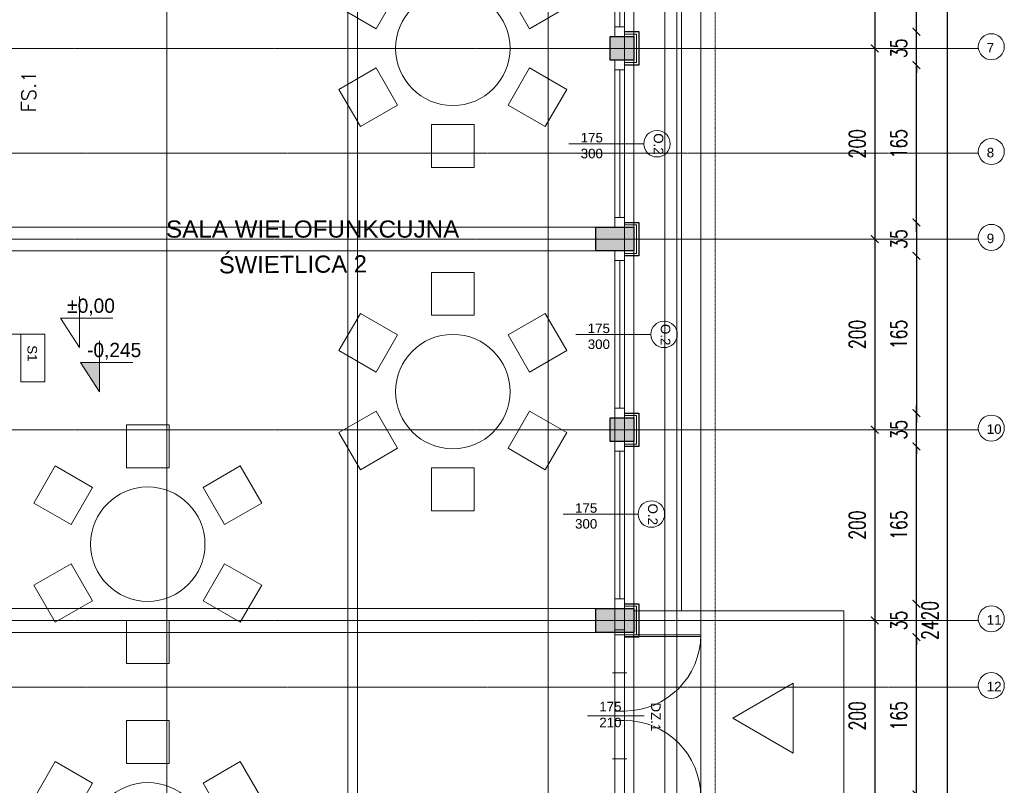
# Model space of a CAD drawing. Header units: millimetres. Extents: x -115268 to 140687, y -37779 to 24471.
# Tile 172 of 256: x 79670 to 80703, y -15617 to -14814. Entities that reach past the tile are written whole.
import ezdxf
from ezdxf.enums import TextEntityAlignment as Align

# ---------------------------------------------------------------- set-up
doc = ezdxf.new("R2010")
doc.units = ezdxf.units.MM
doc.header["$PDMODE"] = 2
doc.header["$PDSIZE"] = 1
for name, pattern in [('0.5_0.5', [10, 5, -5]), ('346-500', [1.5, 1, -0.5]), ('AUSGEZOGEN', [0]), ('DASHDOT', [1, 0.5, -0.25, 0, -0.25])]:
    doc.linetypes.add(name, pattern=pattern)
doc.layers.get('0').update_dxf_attribs({"lineweight": 9})
for name, color, linetype, lineweight in [('A - STOLARKA - ZESTAWIENIE', 140, 'Continuous', 9), ('A opis', 1, 'Continuous', 13), ('A stolarka', 4, 'Continuous', 9), ('A wyp ruchome', 253, 'Continuous', 9), ('A_CIENKA', 7, 'Continuous', 9), ('A_HATCH', 8, 'Continuous', 9), ('A_IZOLACJA', 8, 'ZIGZAG', 9), ('A_KONSTRUKCJA', 3, 'Continuous', 25), ('A_OSIE', 1, 'DASHDOT', 9), ('A_WIDOK', 253, 'Continuous', 9), ('\x9dciany', 7, 'Continuous', 9)]:
    doc.layers.add(name, color=color, linetype=linetype, lineweight=lineweight)
doc.layers.add('A_WYMIAR', color=253, linetype='Continuous', lineweight=5, transparency=0.2)
doc.styles.add('Arial', font='arial.ttf')
doc.styles.add('Arial CE', font='arial.ttf')
doc.styles.add('ROMANS', font='romanpl.shx', dxfattribs={"bigfont": 'romanbigpl.shx'})
doc.styles.add('romans 1-100', font='romans.shx', dxfattribs={"width": 0.7, "height": 17})
doc.linetypes.add('ZIGZAG', pattern='A,0.00254,-5.08,[131,ltypeshp.shx,S=5.08,R=0,X=-5.08,Y=0],-10.16,[131,ltypeshp.shx,S=5.08,R=180,X=5.08,Y=0],-5.08', length=20.32254)
doc.dimstyles.new('___SKALA_1_100', dxfattribs={"dimscale": 10, "dimtxt": 17, "dimasz": 0.8, "dimexe": 2, "dimexo": 2, "dimgap": 1, "dimtad": 1, "dimdec": 4, "dimrnd": 0.5, "dimdsep": 46, "dimtxsty": 'romans 1-100', "dimblk": 'ARCHTICK', "dimcen": 0.1, "dimdle": 1, "dimse1": 1, "dimse2": 1, "dimadec": 0, "dimazin": 0, "dimtfac": 1, "dimtdec": 4, "dimtix": 1, "dimtmove": 0, "dimatfit": 3, "dimldrblk": 'ARCHTICK', "dimfxl": 6, "dimfxlon": 1, "dimtolj": 1, "dimarcsym": 0})

# ---------------------------------------------------------------- blocks, each defined once
blk = doc.blocks.new('AnonymMegaMac_nNn043')
at = {"layer": 'A stolarka', "color": 3, "linetype": 'AUSGEZOGEN', "lineweight": 0}
blk.add_line((39927.8, -8049.6), (39912.8, -8049.6), dxfattribs=at)
at = {"layer": 'A stolarka', "color": 7, "linetype": 'AUSGEZOGEN', "lineweight": 0}
for points in [[(39915.3, -8009.6), (39915.3, -8004.6), (39925.3, -8004.6), (39925.3, -8009.6)], [(39915.3, -8094.6), (39915.3, -8089.6), (39925.3, -8089.6), (39925.3, -8094.6)], [(39925.3, -8089.6), (39925.3, -8087.6), (40005.3, -8087.6), (40005.3, -8089.6)]]:
    blk.add_lwpolyline(points, close=True, dxfattribs=at)
at = {"layer": 'A stolarka', "color": 8, "linetype": 'AUSGEZOGEN', "lineweight": 0}
blk.add_arc((39925.3, -8089.6), 80, 360, 90, dxfattribs=at)
blk = doc.blocks.new('AnonymMegaMac_nNn044')
at = {"layer": 'A stolarka', "color": 3, "linetype": 'AUSGEZOGEN', "lineweight": 0}
blk.add_line((39927.8, -7959.6), (39912.8, -7959.6), dxfattribs=at)
at = {"layer": 'A stolarka', "color": 7, "linetype": 'AUSGEZOGEN', "lineweight": 0}
for points in [[(39915.3, -7914.6), (39915.3, -7919.6), (39925.3, -7919.6), (39925.3, -7914.6)], [(39925.3, -7919.6), (39925.3, -7921.6), (40005.3, -7921.6), (40005.3, -7919.6)], [(39915.3, -7999.6), (39915.3, -8004.6), (39925.3, -8004.6), (39925.3, -7999.6)]]:
    blk.add_lwpolyline(points, close=True, dxfattribs=at)
at = {"layer": 'A stolarka', "color": 8, "linetype": 'AUSGEZOGEN', "lineweight": 0}
blk.add_arc((39925.3, -7919.6), 80, 270, 360, dxfattribs=at)
blk = doc.blocks.new('_ArchTick')
at = {"color": 0, "linetype": 'ByBlock', "const_width": 0.15}
blk.add_lwpolyline([(-0.5, -0.5), (0.5, 0.5)], dxfattribs=at)
blk = doc.blocks.new('*D664')
at = {"layer": 'A_WYMIAR', "color": 0, "lineweight": -2, "transparency": 16777216}
blk.add_line((80214.6, -14067.4), (80357.1, -14067.4), dxfattribs=at)
at = {"layer": 'Defpoints', "color": 0, "transparency": 16777216}
for p in [(80347.1, -14067.4), (80224.6, -14314.2), (80347.1, -15854.2)]:
    blk.add_point(p, dxfattribs=at)
at = {"layer": 'A_WYMIAR', "color": 0, "lineweight": -2, "transparency": 16777216, "xscale": 8, "yscale": 8, "zscale": 8, "rotation": 180}
blk.add_blockref('_ArchTick', (80224.6, -14067.4), dxfattribs=at)
at = {"layer": 'A_WYMIAR', "color": 0, "lineweight": -2, "transparency": 16777216, "xscale": 8, "yscale": 8, "zscale": 8}
blk.add_blockref('_ArchTick', (80347.1, -14067.4), dxfattribs=at)
at = {"layer": 'A_WYMIAR', "color": 0, "transparency": 16777216, "insert": (80285.8, -14048.9), "char_height": 17, "attachment_point": 5, "style": 'romans 1-100'}
blk.add_mtext('\\A1;122.5', dxfattribs=at)
blk = doc.blocks.new('*D704')
at = {"layer": 'A_WYMIAR', "color": 0, "lineweight": -2, "transparency": 16777216}
blk.add_line((78004.6, -17141.1), (80394.6, -17141.1), dxfattribs=at)
at = {"layer": 'Defpoints', "color": 0, "transparency": 16777216}
for p in [(78014.6, -14449.8), (80384.6, -16049.8), (80384.6, -17141.1)]:
    blk.add_point(p, dxfattribs=at)
at = {"layer": 'A_WYMIAR', "color": 0, "lineweight": -2, "transparency": 16777216, "xscale": 8, "yscale": 8, "zscale": 8, "rotation": 180}
blk.add_blockref('_ArchTick', (78014.6, -17141.1), dxfattribs=at)
at = {"layer": 'A_WYMIAR', "color": 0, "lineweight": -2, "transparency": 16777216, "xscale": 8, "yscale": 8, "zscale": 8}
blk.add_blockref('_ArchTick', (80384.6, -17141.1), dxfattribs=at)
at = {"layer": 'A_WYMIAR', "color": 0, "transparency": 16777216, "insert": (79199.6, -17122.6), "char_height": 17, "attachment_point": 5, "style": 'romans 1-100'}
blk.add_mtext('\\A1;2370', dxfattribs=at)
blk = doc.blocks.new('*D731')
at = {"layer": 'A_WYMIAR', "color": 0, "lineweight": -2, "transparency": 16777216}
blk.add_line((80643.5, -16664.2), (80643.5, -14224.2), dxfattribs=at)
at = {"layer": 'Defpoints', "color": 0, "transparency": 16777216}
for p in [(80384.6, -14234.2), (80643.5, -14234.2), (80384.6, -16654.2)]:
    blk.add_point(p, dxfattribs=at)
at = {"layer": 'A_WYMIAR', "color": 0, "lineweight": -2, "transparency": 16777216, "xscale": 8, "yscale": 8, "zscale": 8}
for p, rotation in [((80643.5, -14234.2), 90), ((80643.5, -16654.2), 270)]:
    blk.add_blockref('_ArchTick', p, dxfattribs=dict(at, rotation=rotation))
at = {"layer": 'A_WYMIAR', "color": 0, "transparency": 16777216, "insert": (80625, -15444.2), "char_height": 17, "attachment_point": 5, "rotation": 90, "style": 'romans 1-100'}
blk.add_mtext('\\A1;2420', dxfattribs=at)
blk = doc.blocks.new('*D739')
at = {"layer": 'A_WYMIAR', "color": 0, "lineweight": -2, "transparency": 16777216}
blk.add_line((80610.9, -15636.7), (80610.9, -15451.7), dxfattribs=at)
at = {"layer": 'Defpoints', "color": 0, "transparency": 16777216}
for p in [(80304.6, -15461.7), (80610.9, -15461.7), (80304.6, -15626.7)]:
    blk.add_point(p, dxfattribs=at)
at = {"layer": 'A_WYMIAR', "color": 0, "lineweight": -2, "transparency": 16777216, "xscale": 8, "yscale": 8, "zscale": 8}
for p, rotation in [((80610.9, -15461.7), 90), ((80610.9, -15626.7), 270)]:
    blk.add_blockref('_ArchTick', p, dxfattribs=dict(at, rotation=rotation))
at = {"layer": 'A_WYMIAR', "color": 0, "transparency": 16777216, "insert": (80592.4, -15544.2), "char_height": 17, "attachment_point": 5, "rotation": 90, "style": 'romans 1-100'}
blk.add_mtext('\\A1;165', dxfattribs=at)
blk = doc.blocks.new('*D740')
at = {"layer": 'A_WYMIAR', "color": 0, "lineweight": -2, "transparency": 16777216}
for p, q in [((80610.9, -15426.7), (80610.9, -15418.7)), ((80610.9, -15461.7), (80610.9, -15426.7)), ((80610.9, -15461.7), (80610.9, -15469.7))]:
    blk.add_line(p, q, dxfattribs=at)
at = {"layer": 'Defpoints', "color": 0, "transparency": 16777216}
for p in [(80304.6, -15426.7), (80610.9, -15426.7), (80304.6, -15461.7)]:
    blk.add_point(p, dxfattribs=at)
at = {"layer": 'A_WYMIAR', "color": 0, "lineweight": -2, "transparency": 16777216, "xscale": 8, "yscale": 8, "zscale": 8}
for p, rotation in [((80610.9, -15426.7), 270), ((80610.9, -15461.7), 90)]:
    blk.add_blockref('_ArchTick', p, dxfattribs=dict(at, rotation=rotation))
at = {"layer": 'A_WYMIAR', "color": 0, "transparency": 16777216, "insert": (80592.4, -15444.2), "char_height": 17, "attachment_point": 5, "rotation": 90, "style": 'romans 1-100'}
blk.add_mtext('\\A1;35', dxfattribs=at)
blk = doc.blocks.new('*D741')
at = {"layer": 'A_WYMIAR', "color": 0, "lineweight": -2, "transparency": 16777216}
blk.add_line((80610.9, -15436.7), (80610.9, -15251.7), dxfattribs=at)
at = {"layer": 'Defpoints', "color": 0, "transparency": 16777216}
for p in [(80319.6, -15261.7), (80610.9, -15261.7), (80304.6, -15426.7)]:
    blk.add_point(p, dxfattribs=at)
at = {"layer": 'A_WYMIAR', "color": 0, "lineweight": -2, "transparency": 16777216, "xscale": 8, "yscale": 8, "zscale": 8}
for p, rotation in [((80610.9, -15261.7), 90), ((80610.9, -15426.7), 270)]:
    blk.add_blockref('_ArchTick', p, dxfattribs=dict(at, rotation=rotation))
at = {"layer": 'A_WYMIAR', "color": 0, "transparency": 16777216, "insert": (80592.4, -15344.2), "char_height": 17, "attachment_point": 5, "rotation": 90, "style": 'romans 1-100'}
blk.add_mtext('\\A1;165', dxfattribs=at)
blk = doc.blocks.new('*D742')
at = {"layer": 'A_WYMIAR', "color": 0, "lineweight": -2, "transparency": 16777216}
for p, q in [((80610.9, -15226.7), (80610.9, -15218.7)), ((80610.9, -15261.7), (80610.9, -15226.7)), ((80610.9, -15261.7), (80610.9, -15269.7))]:
    blk.add_line(p, q, dxfattribs=at)
at = {"layer": 'Defpoints', "color": 0, "transparency": 16777216}
for p in [(80319.6, -15226.7), (80610.9, -15226.7), (80319.6, -15261.7)]:
    blk.add_point(p, dxfattribs=at)
at = {"layer": 'A_WYMIAR', "color": 0, "lineweight": -2, "transparency": 16777216, "xscale": 8, "yscale": 8, "zscale": 8}
for p, rotation in [((80610.9, -15226.7), 270), ((80610.9, -15261.7), 90)]:
    blk.add_blockref('_ArchTick', p, dxfattribs=dict(at, rotation=rotation))
at = {"layer": 'A_WYMIAR', "color": 0, "transparency": 16777216, "insert": (80592.4, -15244.2), "char_height": 17, "attachment_point": 5, "rotation": 90, "style": 'romans 1-100'}
blk.add_mtext('\\A1;35', dxfattribs=at)
blk = doc.blocks.new('*D743')
at = {"layer": 'A_WYMIAR', "color": 0, "lineweight": -2, "transparency": 16777216}
blk.add_line((80610.9, -15036.7), (80610.9, -14851.7), dxfattribs=at)
at = {"layer": 'Defpoints', "color": 0, "transparency": 16777216}
for p in [(80319.6, -14861.7), (80610.9, -14861.7), (80319.6, -15026.7)]:
    blk.add_point(p, dxfattribs=at)
at = {"layer": 'A_WYMIAR', "color": 0, "lineweight": -2, "transparency": 16777216, "xscale": 8, "yscale": 8, "zscale": 8}
for p, rotation in [((80610.9, -14861.7), 90), ((80610.9, -15026.7), 270)]:
    blk.add_blockref('_ArchTick', p, dxfattribs=dict(at, rotation=rotation))
at = {"layer": 'A_WYMIAR', "color": 0, "transparency": 16777216, "insert": (80592.4, -14944.2), "char_height": 17, "attachment_point": 5, "rotation": 90, "style": 'romans 1-100'}
blk.add_mtext('\\A1;165', dxfattribs=at)
blk = doc.blocks.new('*D744')
at = {"layer": 'A_WYMIAR', "color": 0, "lineweight": -2, "transparency": 16777216}
for p, q in [((80610.9, -14826.7), (80610.9, -14818.7)), ((80610.9, -14861.7), (80610.9, -14826.7)), ((80610.9, -14861.7), (80610.9, -14869.7))]:
    blk.add_line(p, q, dxfattribs=at)
at = {"layer": 'Defpoints', "color": 0, "transparency": 16777216}
for p in [(80319.6, -14826.7), (80610.9, -14826.7), (80319.6, -14861.7)]:
    blk.add_point(p, dxfattribs=at)
at = {"layer": 'A_WYMIAR', "color": 0, "lineweight": -2, "transparency": 16777216, "xscale": 8, "yscale": 8, "zscale": 8}
for p, rotation in [((80610.9, -14826.7), 270), ((80610.9, -14861.7), 90)]:
    blk.add_blockref('_ArchTick', p, dxfattribs=dict(at, rotation=rotation))
at = {"layer": 'A_WYMIAR', "color": 0, "transparency": 16777216, "insert": (80592.4, -14844.2), "char_height": 17, "attachment_point": 5, "rotation": 90, "style": 'romans 1-100'}
blk.add_mtext('\\A1;35', dxfattribs=at)
blk = doc.blocks.new('*D745')
at = {"layer": 'A_WYMIAR', "color": 0, "lineweight": -2, "transparency": 16777216}
blk.add_line((80610.9, -14836.7), (80610.9, -14651.7), dxfattribs=at)
at = {"layer": 'Defpoints', "color": 0, "transparency": 16777216}
for p in [(80319.6, -14661.7), (80610.9, -14661.7), (80319.6, -14826.7)]:
    blk.add_point(p, dxfattribs=at)
at = {"layer": 'A_WYMIAR', "color": 0, "lineweight": -2, "transparency": 16777216, "xscale": 8, "yscale": 8, "zscale": 8}
for p, rotation in [((80610.9, -14661.7), 90), ((80610.9, -14826.7), 270)]:
    blk.add_blockref('_ArchTick', p, dxfattribs=dict(at, rotation=rotation))
at = {"layer": 'A_WYMIAR', "color": 0, "transparency": 16777216, "insert": (80592.4, -14744.2), "char_height": 17, "attachment_point": 5, "rotation": 90, "style": 'romans 1-100'}
blk.add_mtext('\\A1;165', dxfattribs=at)
blk = doc.blocks.new('*D754')
at = {"layer": 'A_WYMIAR', "color": 0, "lineweight": -2, "transparency": 16777216}
blk.add_line((80567.2, -14634.2), (80567.2, -14854.2), dxfattribs=at)
at = {"layer": 'Defpoints', "color": 0, "transparency": 16777216}
for p in [(80319.6, -14644.2), (80319.6, -14844.2), (80567.2, -14844.2)]:
    blk.add_point(p, dxfattribs=at)
at = {"layer": 'A_WYMIAR', "color": 0, "lineweight": -2, "transparency": 16777216, "xscale": 8, "yscale": 8, "zscale": 8}
for p, rotation in [((80567.2, -14644.2), 90), ((80567.2, -14844.2), 270)]:
    blk.add_blockref('_ArchTick', p, dxfattribs=dict(at, rotation=rotation))
at = {"layer": 'A_WYMIAR', "color": 0, "transparency": 16777216, "insert": (80548.7, -14744.2), "char_height": 17, "attachment_point": 5, "rotation": 90, "style": 'romans 1-100'}
blk.add_mtext('\\A1;200', dxfattribs=at)
blk = doc.blocks.new('*D755')
at = {"layer": 'A_WYMIAR', "color": 0, "lineweight": -2, "transparency": 16777216}
blk.add_line((80567.2, -14834.2), (80567.2, -15054.2), dxfattribs=at)
at = {"layer": 'Defpoints', "color": 0, "transparency": 16777216}
for p in [(80319.6, -14844.2), (80319.6, -15044.2), (80567.2, -15044.2)]:
    blk.add_point(p, dxfattribs=at)
at = {"layer": 'A_WYMIAR', "color": 0, "lineweight": -2, "transparency": 16777216, "xscale": 8, "yscale": 8, "zscale": 8}
for p, rotation in [((80567.2, -14844.2), 90), ((80567.2, -15044.2), 270)]:
    blk.add_blockref('_ArchTick', p, dxfattribs=dict(at, rotation=rotation))
at = {"layer": 'A_WYMIAR', "color": 0, "transparency": 16777216, "insert": (80548.7, -14944.2), "char_height": 17, "attachment_point": 5, "rotation": 90, "style": 'romans 1-100'}
blk.add_mtext('\\A1;200', dxfattribs=at)
blk = doc.blocks.new('*D756')
at = {"layer": 'A_WYMIAR', "color": 0, "lineweight": -2, "transparency": 16777216}
blk.add_line((80567.2, -15034.2), (80567.2, -15254.2), dxfattribs=at)
at = {"layer": 'Defpoints', "color": 0, "transparency": 16777216}
for p in [(80319.6, -15044.2), (80347.1, -15244.2), (80567.2, -15244.2)]:
    blk.add_point(p, dxfattribs=at)
at = {"layer": 'A_WYMIAR', "color": 0, "lineweight": -2, "transparency": 16777216, "xscale": 8, "yscale": 8, "zscale": 8}
for p, rotation in [((80567.2, -15044.2), 90), ((80567.2, -15244.2), 270)]:
    blk.add_blockref('_ArchTick', p, dxfattribs=dict(at, rotation=rotation))
at = {"layer": 'A_WYMIAR', "color": 0, "transparency": 16777216, "insert": (80548.7, -15144.2), "char_height": 17, "attachment_point": 5, "rotation": 90, "style": 'romans 1-100'}
blk.add_mtext('\\A1;200', dxfattribs=at)
blk = doc.blocks.new('*D757')
at = {"layer": 'A_WYMIAR', "color": 0, "lineweight": -2, "transparency": 16777216}
blk.add_line((80567.2, -15234.2), (80567.2, -15454.2), dxfattribs=at)
at = {"layer": 'Defpoints', "color": 0, "transparency": 16777216}
for p in [(80347.1, -15244.2), (80364.3, -15444.2), (80567.2, -15444.2)]:
    blk.add_point(p, dxfattribs=at)
at = {"layer": 'A_WYMIAR', "color": 0, "lineweight": -2, "transparency": 16777216, "xscale": 8, "yscale": 8, "zscale": 8}
for p, rotation in [((80567.2, -15244.2), 90), ((80567.2, -15444.2), 270)]:
    blk.add_blockref('_ArchTick', p, dxfattribs=dict(at, rotation=rotation))
at = {"layer": 'A_WYMIAR', "color": 0, "transparency": 16777216, "insert": (80548.7, -15344.2), "char_height": 17, "attachment_point": 5, "rotation": 90, "style": 'romans 1-100'}
blk.add_mtext('\\A1;200', dxfattribs=at)
blk = doc.blocks.new('*D758')
at = {"layer": 'A_WYMIAR', "color": 0, "lineweight": -2, "transparency": 16777216}
blk.add_line((80567.2, -15434.2), (80567.2, -15654.2), dxfattribs=at)
at = {"layer": 'Defpoints', "color": 0, "transparency": 16777216}
for p in [(80364.3, -15444.2), (80399.6, -15644.2), (80567.2, -15644.2)]:
    blk.add_point(p, dxfattribs=at)
at = {"layer": 'A_WYMIAR', "color": 0, "lineweight": -2, "transparency": 16777216, "xscale": 8, "yscale": 8, "zscale": 8}
for p, rotation in [((80567.2, -15444.2), 90), ((80567.2, -15644.2), 270)]:
    blk.add_blockref('_ArchTick', p, dxfattribs=dict(at, rotation=rotation))
at = {"layer": 'A_WYMIAR', "color": 0, "transparency": 16777216, "insert": (80548.7, -15544.2), "char_height": 17, "attachment_point": 5, "rotation": 90, "style": 'romans 1-100'}
blk.add_mtext('\\A1;200', dxfattribs=at)
blk = doc.blocks.new('*D444')
at = {"layer": 'A_WYMIAR', "color": 0, "lineweight": -2, "ltscale": 0.5, "transparency": 16777216}
for p, q in [((80610.9, -15026.7), (80610.9, -15018.7)), ((80610.9, -15026.7), (80610.9, -15061.7)), ((80610.9, -15061.7), (80610.9, -15069.7))]:
    blk.add_line(p, q, dxfattribs=at)
at = {"layer": 'Defpoints', "color": 0, "ltscale": 0.5, "transparency": 16777216}
for p in [(80319.6, -15026.7), (80319.6, -15061.7), (80610.9, -15061.7)]:
    blk.add_point(p, dxfattribs=at)
at = {"layer": 'A_WYMIAR', "color": 0, "lineweight": -2, "ltscale": 0.5, "transparency": 16777216, "xscale": 8, "yscale": 8, "zscale": 8}
for p, rotation in [((80610.9, -15026.7), 270), ((80610.9, -15061.7), 90)]:
    blk.add_blockref('_ArchTick', p, dxfattribs=dict(at, rotation=rotation))
at = {"layer": 'A_WYMIAR', "color": 0, "ltscale": 0.5, "transparency": 16777216, "insert": (80592.4, -15044.2), "char_height": 17, "attachment_point": 5, "rotation": 90, "style": 'romans 1-100'}
blk.add_mtext('\\A1;35', dxfattribs=at)
blk = doc.blocks.new('*D445')
at = {"layer": 'A_WYMIAR', "color": 0, "lineweight": -2, "ltscale": 0.5, "transparency": 16777216}
blk.add_line((80610.9, -15051.7), (80610.9, -15236.7), dxfattribs=at)
at = {"layer": 'Defpoints', "color": 0, "ltscale": 0.5, "transparency": 16777216}
for p in [(80319.6, -15061.7), (80319.6, -15226.7), (80610.9, -15226.7)]:
    blk.add_point(p, dxfattribs=at)
at = {"layer": 'A_WYMIAR', "color": 0, "lineweight": -2, "ltscale": 0.5, "transparency": 16777216, "xscale": 8, "yscale": 8, "zscale": 8}
for p, rotation in [((80610.9, -15061.7), 90), ((80610.9, -15226.7), 270)]:
    blk.add_blockref('_ArchTick', p, dxfattribs=dict(at, rotation=rotation))
at = {"layer": 'A_WYMIAR', "color": 0, "ltscale": 0.5, "transparency": 16777216, "insert": (80592.4, -15144.2), "char_height": 17, "attachment_point": 5, "rotation": 90, "style": 'romans 1-100'}
blk.add_mtext('\\A1;165', dxfattribs=at)

msp = doc.modelspace()

# ---------------------------------------------------------------- hatches: boundary and pattern name
at = {"layer": 'A_CIENKA', "transparency": 33554687}
h = msp.add_hatch(color=256, dxfattribs=at)
h.dxf.hatch_style = 1
h.paths.add_polyline_path([(79753.821, -15173.63608), (79733.821, -15173.63608), (79753.821, -15204.41916)])
at = {"layer": 'A_HATCH', "transparency": 33554687}
h = msp.add_hatch(dxfattribs=at)
h.set_pattern_fill('ANSI33', color=256)
h.set_pattern_definition([(45, (25826.336, -10011.816), (-4.49012806, 4.49012806), []), (45, (25830.826, -10011.816), (-4.49012806, 4.49012806), [3.175, -1.5875])])
h.paths.add_polyline_path([(79639.57106, -14304.16092), (79614.57106, -14304.16092), (79614.57106, -14329.16092), (79639.57106, -14329.16092)])
h.paths.add_polyline_path([(79837.07106, -14304.16092), (79812.07106, -14304.16092), (79812.07106, -14329.16092), (79837.07106, -14329.16092)])
h.paths.add_polyline_path([(80037.07106, -14304.16092), (80012.07106, -14304.16092), (80012.07106, -14329.16092), (80037.07106, -14329.16092)])
h.paths.add_polyline_path([(80237.07106, -14304.16092), (80212.07106, -14304.16092), (80212.07106, -14329.16092), (80237.07106, -14329.16092)])
h.paths.add_polyline_path([(80314.57106, -14431.66092), (80289.57106, -14431.66092), (80289.57106, -14456.66092), (80314.57106, -14456.66092)])
h.paths.add_polyline_path([(80314.57106, -14631.66092), (80274.57106, -14631.66092), (80274.57106, -14656.66092), (80314.57106, -14656.66092)])
h.paths.add_polyline_path([(80314.57106, -14831.66092), (80289.57106, -14831.66092), (80289.57106, -14856.66092), (80314.57106, -14856.66092)])
h.paths.add_polyline_path([(80314.57106, -15031.66092), (80274.57106, -15031.66092), (80274.57106, -15056.66092), (80314.57106, -15056.66092)])
h.paths.add_polyline_path([(80314.57106, -15231.66092), (80289.57106, -15231.66092), (80289.57106, -15256.66092), (80314.57106, -15256.66092)])
h.paths.add_polyline_path([(80317.07106, -15431.66092), (80274.57106, -15431.66092), (80274.57106, -15456.66092), (80317.07106, -15456.66092)])
h.paths.add_polyline_path([(80314.57106, -15631.66092), (80289.57106, -15631.66092), (80289.57106, -15656.66092), (80314.57106, -15656.66092)])

# ---------------------------------------------------------------- linework, layer by layer
for p, q in [((80364.57106, -15434.16092), (80364.57106, -14254.16092)), ((80314.57106, -15434.16092), (80534.57106, -15434.16092))]:
    msp.add_line(p, q)
at = {"layer": 'A opis', "color": 0, "ltscale": 0.5}
msp.add_line((80325.42541, -15544.16092), (80265.9277, -15544.16092), dxfattribs=at)
at = {"layer": 'A stolarka'}
for points in [[(80304.57106, -14834.16092), (80304.57106, -14654.16092)], [(80294.57106, -14831.66092), (80294.57106, -14656.66092)], [(80299.57106, -14821.66092), (80299.57106, -14666.66092)], [(80304.57106, -14831.66092), (80304.57106, -14821.66092), (80294.57106, -14821.66092), (80294.57106, -14831.66092), (80304.57106, -14831.66092)], [(80294.57106, -15031.66092), (80294.57106, -14856.66092)], [(80304.57106, -14866.66092), (80304.57106, -14856.66092), (80294.57106, -14856.66092), (80294.57106, -14866.66092), (80304.57106, -14866.66092)], [(80304.57106, -15034.16092), (80304.57106, -14854.16092)], [(80299.57106, -15021.66092), (80299.57106, -14866.66092)], [(80304.57106, -15031.66092), (80304.57106, -15021.66092), (80294.57106, -15021.66092), (80294.57106, -15031.66092), (80304.57106, -15031.66092)], [(80294.57106, -15454.16092), (80294.57106, -15056.66092)], [(80304.57106, -15066.66092), (80304.57106, -15056.66092), (80294.57106, -15056.66092), (80294.57106, -15066.66092), (80304.57106, -15066.66092)], [(80304.57106, -15234.16092), (80304.57106, -15054.16092)], [(80299.57106, -15221.66092), (80299.57106, -15066.66092)], [(80304.57106, -15231.66092), (80304.57106, -15221.66092), (80294.57106, -15221.66092), (80294.57106, -15231.66092), (80304.57106, -15231.66092)], [(80304.57106, -15434.16092), (80304.57106, -15254.16092)], [(80304.57106, -15266.66092), (80304.57106, -15256.66092), (80294.57106, -15256.66092), (80294.57106, -15266.66092), (80304.57106, -15266.66092)], [(80299.57106, -15421.66092), (80299.57106, -15266.66092)], [(80304.57106, -15431.66092), (80304.57106, -15421.66092), (80294.57106, -15421.66092), (80294.57106, -15431.66092), (80304.57106, -15431.66092)]]:
    msp.add_lwpolyline(points, dxfattribs=at)
at = {"layer": 'A wyp ruchome'}
for points in [[(80066.53902, -14784.67535), (80044.03902, -14823.64649), (80005.06788, -14801.14649), (80027.56788, -14762.17535), (80066.53902, -14784.67535)], [(80205.10309, -14823.64649), (80182.60309, -14784.67535), (80221.57423, -14762.17535), (80244.07423, -14801.14649), (80205.10309, -14823.64649)], [(80044.03902, -14864.67535), (80066.53902, -14903.64649), (80027.56788, -14926.14649), (80005.06788, -14887.17535), (80044.03902, -14864.67535)], [(80182.60309, -14903.64649), (80205.10309, -14864.67535), (80244.07423, -14887.17535), (80221.57423, -14926.14649), (80182.60309, -14903.64649)], [(80102.07106, -14924.16092), (80147.07106, -14924.16092), (80147.07106, -14969.16092), (80102.07106, -14969.16092), (80102.07106, -14924.16092)], [(80147.07106, -15124.16092), (80102.07106, -15124.16092), (80102.07106, -15079.16092), (80147.07106, -15079.16092), (80147.07106, -15124.16092)], [(80066.53902, -15144.67535), (80044.03902, -15183.64649), (80005.06788, -15161.14649), (80027.56788, -15122.17535), (80066.53902, -15144.67535)], [(80205.10309, -15183.64649), (80182.60309, -15144.67535), (80221.57423, -15122.17535), (80244.07423, -15161.14649), (80205.10309, -15183.64649)], [(80044.03902, -15224.67535), (80066.53902, -15263.64649), (80027.56788, -15286.14649), (80005.06788, -15247.17535), (80044.03902, -15224.67535)], [(80182.60309, -15263.64649), (80205.10309, -15224.67535), (80244.07423, -15247.17535), (80221.57423, -15286.14649), (80182.60309, -15263.64649)], [(79827.07106, -15284.16092), (79782.07106, -15284.16092), (79782.07106, -15239.16092), (79827.07106, -15239.16092), (79827.07106, -15284.16092)], [(79746.53902, -15304.67535), (79724.03902, -15343.64649), (79685.06788, -15321.14649), (79707.56788, -15282.17535), (79746.53902, -15304.67535)], [(79885.10309, -15343.64649), (79862.60309, -15304.67535), (79901.57423, -15282.17535), (79924.07423, -15321.14649), (79885.10309, -15343.64649)], [(80102.07106, -15284.16092), (80147.07106, -15284.16092), (80147.07106, -15329.16092), (80102.07106, -15329.16092), (80102.07106, -15284.16092)], [(79724.03902, -15384.67535), (79746.53902, -15423.64649), (79707.56788, -15446.14649), (79685.06788, -15407.17535), (79724.03902, -15384.67535)], [(79862.60309, -15423.64649), (79885.10309, -15384.67535), (79924.07423, -15407.17535), (79901.57423, -15446.14649), (79862.60309, -15423.64649)], [(79782.07106, -15444.16092), (79827.07106, -15444.16092), (79827.07106, -15489.16092), (79782.07106, -15489.16092), (79782.07106, -15444.16092)], [(79827.07106, -15594.16092), (79782.07106, -15594.16092), (79782.07106, -15549.16092), (79827.07106, -15549.16092), (79827.07106, -15594.16092)], [(79746.53902, -15614.67535), (79724.03902, -15653.64649), (79685.06788, -15631.14649), (79707.56788, -15592.17535), (79746.53902, -15614.67535)], [(79885.10309, -15653.64649), (79862.60309, -15614.67535), (79901.57423, -15592.17535), (79924.07423, -15631.14649), (79885.10309, -15653.64649)]]:
    msp.add_lwpolyline(points, close=True, dxfattribs=at)
for centre in [(80124.57106, -14844.16092), (80124.57106, -15204.16092), (79804.57106, -15364.16092), (79804.57106, -15674.16092)]:
    msp.add_circle(centre, 60, dxfattribs=at)
at = {"layer": 'A_CIENKA'}
for p, q in [((79733.01456, -15104.55646), (79733.01456, -15157.98461)), ((79733.01456, -15127.20152), (79713.01456, -15127.20152)), ((79713.01456, -15127.20152), (79733.01456, -15157.98461)), ((79733.01456, -15127.20152), (79767.92496, -15127.20152))]:
    msp.add_line(p, q, dxfattribs=at)
msp.add_lwpolyline([(79753.821, -15150.99102), (79753.821, -15204.41916), (79733.821, -15173.63608), (79753.821, -15173.63608), (79788.73139, -15173.63608)], dxfattribs=at)
msp.add_lwpolyline([(80418.18141, -15546.63606), (80481.56723, -15510.04025), (80481.56723, -15583.23188)], close=True, dxfattribs=at)
at = {"layer": 'A_HATCH'}
msp.add_line((80534.57106, -15434.16092), (80534.57106, -16954.16092), dxfattribs=at)
for centre in [(80689.42797, -14842.44127), (80689.42797, -14952.44127), (80689.42797, -15042.44127), (80689.42797, -15242.44127), (80689.42797, -15442.44127), (80689.42797, -15512.44127)]:
    msp.add_circle(centre, 13.62687, dxfattribs=at)
at = {"layer": 'A_IZOLACJA', "ltscale": 0.01}
for points in [[(80304.57106, -14829.16092), (80317.07106, -14829.16092), (80317.07106, -14859.16092), (80304.57106, -14859.16092)], [(80304.57106, -15029.16092), (80317.07106, -15029.16092), (80317.07106, -15059.16092), (80304.57106, -15059.16092)], [(80304.57106, -15229.16092), (80317.07106, -15229.16092), (80317.07106, -15259.16092), (80304.57106, -15259.16092)], [(80304.57106, -15429.16092), (80317.07106, -15429.16092), (80317.07106, -15459.16092), (80304.57106, -15459.16092)]]:
    msp.add_lwpolyline(points, dxfattribs=at)
at = {"layer": 'A_KONSTRUKCJA'}
for points in [[(80314.57106, -14831.66092), (80314.57106, -14856.66092), (80289.57106, -14856.66092), (80289.57106, -14831.66092)], [(80314.57106, -15231.66092), (80314.57106, -15256.66092), (80289.57106, -15256.66092), (80289.57106, -15231.66092)]]:
    msp.add_lwpolyline(points, close=True, dxfattribs=at)
for points in [[(80304.57106, -14826.66092), (80319.57106, -14826.66092), (80319.57106, -14861.66092), (80304.57106, -14861.66092)], [(80304.57106, -15026.66092), (80319.57106, -15026.66092), (80319.57106, -15061.66092), (80304.57106, -15061.66092)], [(80304.57106, -15226.66092), (80319.57106, -15226.66092), (80319.57106, -15261.66092), (80304.57106, -15261.66092)], [(80304.57106, -15426.66092), (80319.57106, -15426.66092), (80319.57106, -15461.66092), (80304.57106, -15461.66092)]]:
    msp.add_lwpolyline(points, dxfattribs=at)
at = {"layer": 'A_KONSTRUKCJA', "ltscale": 0.5}
for points in [[(80274.57106, -15031.66092), (80314.57106, -15031.66092), (80314.57106, -15056.66092), (80274.57106, -15056.66092)], [(80274.57106, -15431.66092), (80314.57106, -15431.66092), (80314.57106, -15456.66092), (80274.57106, -15456.66092)]]:
    msp.add_lwpolyline(points, close=True, dxfattribs=at)
at = {"layer": 'A_OSIE', "ltscale": 0.3}
for p, q in [((79824.57106, -13920.52461), (79824.57106, -17157.58662)), ((80014.57106, -13916.28024), (80014.57106, -17161.95652)), ((80024.57106, -13920.52461), (80024.57106, -17157.58662)), ((80224.57106, -13920.52461), (80224.57106, -17157.58662)), ((80304.57106, -13920.52461), (80304.57106, -17157.58662)), ((80347.07106, -13920.52461), (80347.07106, -17157.58662)), ((80675.91005, -14844.16092), (77774.94766, -14844.16092)), ((77774.94766, -14954.16092), (80675.91005, -14954.16092)), ((80675.91005, -15044.16092), (77774.94766, -15044.16092)), ((80675.91005, -15244.16092), (77774.94766, -15244.16092)), ((80675.91005, -15444.16092), (77774.94766, -15444.16092)), ((77774.94766, -15514.16092), (80675.91005, -15514.16092))]:
    msp.add_line(p, q, dxfattribs=at)
at = {"layer": 'A_WIDOK', "linetype": '0.5_0.5', "ltscale": 0.02}
msp.add_line((80399.57106, -14129.16092), (80399.57106, -15844.16092), dxfattribs=at)
at = {"layer": 'A_WIDOK', "color": 6, "linetype": '346-500', "ltscale": 0.5}
for points in [[(80359.57106, -15834.16092), (80359.57106, -14259.16092), (79409.57106, -14259.16092)], [(79409.57106, -14304.16092), (80314.57106, -14304.16092), (80314.57106, -15844.16092)], [(78129.57106, -15031.66092), (80274.57106, -15031.66092)], [(80274.57106, -15056.66092), (78129.57106, -15056.66092)], [(78129.57106, -15431.66092), (80274.57106, -15431.66092)], [(80274.57106, -15456.66092), (78129.57106, -15456.66092)], [(80294.57106, -15844.16092), (80294.57106, -15459.16092)]]:
    msp.add_lwpolyline(points, dxfattribs=at)
at = {"layer": 'A_WIDOK', "linetype": '346-500', "ltscale": 0.5}
msp.add_lwpolyline([(78129.57106, -15431.66092), (80274.57106, -15431.66092)], dxfattribs=at)
at = {"layer": 'A_WYMIAR', "ltscale": 10}
for p, q in [((80324.82563, -14944.16092), (80246.27341, -14944.16092)), ((80332.2199, -15144.16092), (80253.66768, -15144.16092)), ((80318.90892, -15332.55167), (80240.3567, -15332.55167))]:
    msp.add_line(p, q, dxfattribs=at)
at = {"layer": 'A_WYMIAR'}
msp.add_lwpolyline([(79604.04812, -15143.85854), (79696.50348, -15143.85854), (79696.50348, -15193.85854), (79676.50348, -15193.85854), (79671.50348, -15193.85854), (79671.50348, -15143.85854)], dxfattribs=at)
at = {"layer": 'A_WYMIAR', "ltscale": 10}
for centre in [(80338.72878, -14944.16092), (80346.12305, -15144.16092), (80332.81207, -15332.55167)]:
    msp.add_circle(centre, 13.90315, dxfattribs=at)
at = {"layer": '\x9dciany'}
msp.add_line((80384.57106, -14234.16092), (80384.57106, -15844.16092), dxfattribs=at)

# ---------------------------------------------------------------- block references
at = {"layer": 'A stolarka'}
for name in ['AnonymMegaMac_nNn044', 'AnonymMegaMac_nNn043']:
    msp.add_blockref(name, (40379.3044, -7539.55034), dxfattribs=at)

# ---------------------------------------------------------------- texts
at = {"layer": 'A - STOLARKA - ZESTAWIENIE', "color": 240, "true_color": 0xed1f24, "insert": (79672.21948, -14911.12389), "char_height": 15, "width": 1942.4424976, "attachment_point": 1, "rotation": 90, "style": 'ROMANS'}
msp.add_mtext('{\\Fromans|c238;FS.1}', dxfattribs=at)
at = {"layer": 'A_CIENKA', "char_height": 15, "attachment_point": 1}
for s, insert in [('%%P0,00', (79720.02632, -15106.5858)), ('-0,245', (79740.83276, -15153.02036))]:
    msp.add_mtext_dynamic_manual_height_columns(s, width=48.770906, gutter_width=17.5, heights=[0], dxfattribs=dict(at, insert=insert))
at = {"layer": 'A_HATCH', "char_height": 10, "attachment_point": 1}
for s, width, heights, insert, style in [('7', 473.6976626, [0], (80684.63874, -14838.49043), 'Arial'), ('175\\P300', 44.8889364, [39.43048], (80258.67798, -14932.81986), 'Arial CE'), ('8', 473.6976626, [0], (80684.63874, -14948.49043), 'Arial'), ('9', 473.6976626, [0], (80684.63874, -15038.49043), 'Arial'), ('175\\P300', 44.8889364, [39.43048], (80266.07225, -15132.81986), 'Arial CE'), ('10', 473.6976626, [0], (80684.63874, -15238.49043), 'Arial'), ('175\\P300', 44.8889364, [39.43048], (80252.76127, -15321.21061), 'Arial CE'), ('11', 473.6976626, [0], (80684.63874, -15438.49043), 'Arial'), ('12', 473.6976626, [0], (80684.63874, -15508.49043), 'Arial'), ('175\\P210', 89.6345912, [30.02254], (80278.18924, -15529.50185), 'Arial')]:
    msp.add_mtext_dynamic_manual_height_columns(s, width=width, gutter_width=1.25, heights=heights, dxfattribs=dict(at, insert=insert, style=style))
at = {"layer": 'A_HATCH', "char_height": 10, "attachment_point": 1, "rotation": 270, "style": 'Arial'}
for s, insert in [('O.2', (80345.31314, -14933.2077)), ('O.2', (80352.70742, -15133.2077)), ('S1', (79688.4039, -15155.55938)), ('O.2', (80339.39643, -15321.59845)), ('DZ.1', (80342.52263, -15530.21558))]:
    msp.add_mtext_dynamic_manual_height_columns(s, width=473.6976626, gutter_width=1.25, heights=[9.22219], dxfattribs=dict(at, insert=insert))
at = {"layer": '\x9dciany', "style": 'Arial CE'}
for s, rotation, width, p, p2 in [('SALA WIELOFUNKCUJNA', 360, 1.009595, (79823.73308, -15042.67218), (80131.29308, -15042.67218)), ('ŚWIETLICA 2', 0.40065283, 0.992471, (79879.25497, -15080.24575), (80034.57217, -15079.15965))]:
    msp.add_text(s, height=18, rotation=rotation, dxfattribs=dict(at, width=width)).set_placement(p, p2, align=Align.FIT)
at = {"layer": '\x9dciany', "color": 7, "linetype": 'Continuous', "lineweight": 35, "style": 'Arial CE'}
for s, rotation, width, p, p2 in [('SALA WIELOFUNKCUJNA', 360, 1.009595, (79823.73308, -15042.67218), (80131.29308, -15042.67218)), ('ŚWIETLICA 2', 0.40065283, 0.992471, (79879.25497, -15080.24575), (80034.57217, -15079.15965))]:
    msp.add_text(s, height=18, rotation=rotation, dxfattribs=dict(at, width=width)).set_placement(p, p2, align=Align.FIT)

# ---------------------------------------------------------------- dimensions: what is measured, and where the dimension line sits
at = {"layer": 'A_WYMIAR'}
dim = msp.add_linear_dim(base=(80347.07106, -14067.37632), p1=(80224.57106, -14314.16092), p2=(80347.07106, -15854.16092), dimstyle='___SKALA_1_100', override={"dimtmove": 1}, dxfattribs=at)
dim.commit()
dim.dimension.update_dxf_attribs({"geometry": '*D664', "text_midpoint": (80285.82106, -14048.87632)})
dim = msp.add_linear_dim(base=(80643.53239, -14234.16092), p1=(80384.57106, -16654.16092), p2=(80384.57106, -14234.16092), angle=90, dimstyle='___SKALA_1_100', dxfattribs=at)
dim.commit()
dim.dimension.update_dxf_attribs({"geometry": '*D731', "text_midpoint": (80625.03239, -15444.16092)})
dim = msp.add_linear_dim(base=(80384.57106, -17141.09997), p1=(78014.57106, -14449.84755), p2=(80384.57106, -16049.84755), dimstyle='___SKALA_1_100', dxfattribs=at)
dim.commit()
dim.dimension.update_dxf_attribs({"geometry": '*D704', "text_midpoint": (79199.57106, -17122.59997)})
for base, p1, p2, picture, middle in [((80567.17004, -14844.16092), (80319.57106, -14644.16092), (80319.57106, -14844.16092), '*D754', (80548.67004, -14744.16092)), ((80610.91352, -14661.66092), (80319.57106, -14826.66092), (80319.57106, -14661.66092), '*D745', (80592.41352, -14744.16092)), ((80610.91352, -14826.66092), (80319.57106, -14861.66092), (80319.57106, -14826.66092), '*D744', (80592.41352, -14844.16092)), ((80567.17004, -15044.16092), (80319.57106, -14844.16092), (80319.57106, -15044.16092), '*D755', (80548.67004, -14944.16092)), ((80610.91352, -14861.66092), (80319.57106, -15026.66092), (80319.57106, -14861.66092), '*D743', (80592.41352, -14944.16092)), ((80567.17004, -15244.16092), (80319.57106, -15044.16092), (80347.07106, -15244.16092), '*D756', (80548.67004, -15144.16092)), ((80610.91352, -15226.66092), (80319.57106, -15261.66092), (80319.57106, -15226.66092), '*D742', (80592.41352, -15244.16092)), ((80567.17004, -15444.16092), (80347.07106, -15244.16092), (80364.26342, -15444.16092), '*D757', (80548.67004, -15344.16092)), ((80610.91352, -15261.66092), (80304.57106, -15426.66092), (80319.57106, -15261.66092), '*D741', (80592.41352, -15344.16092)), ((80610.91352, -15426.66092), (80304.57106, -15461.66092), (80304.57106, -15426.66092), '*D740', (80592.41352, -15444.16092)), ((80567.17004, -15644.16092), (80364.26342, -15444.16092), (80399.57106, -15644.16092), '*D758', (80548.67004, -15544.16092)), ((80610.91352, -15461.66092), (80304.57106, -15626.66092), (80304.57106, -15461.66092), '*D739', (80592.41352, -15544.16092))]:
    dim = msp.add_linear_dim(base=base, p1=p1, p2=p2, angle=90, dimstyle='___SKALA_1_100', override={"dimtmove": 1}, dxfattribs=at)
    dim.commit()
    dim.dimension.update_dxf_attribs({"geometry": picture, "text_midpoint": middle})
at = {"layer": 'A_WYMIAR', "ltscale": 0.5}
dim = msp.add_linear_dim(base=(80610.91352, -15061.66092), p1=(80319.57106, -15026.66092), p2=(80319.57106, -15061.66092), angle=90, dimstyle='___SKALA_1_100', dxfattribs=at)
dim.commit()
dim.dimension.update_dxf_attribs({"geometry": '*D444', "text_midpoint": (80592.41352, -15044.16092)})
dim = msp.add_linear_dim(base=(80610.91352, -15226.66092), p1=(80319.57106, -15061.66092), p2=(80319.57106, -15226.66092), angle=90, dimstyle='___SKALA_1_100', override={"dimtmove": 1}, dxfattribs=at)
dim.commit()
dim.dimension.update_dxf_attribs({"geometry": '*D445', "text_midpoint": (80592.41352, -15144.16092)})

doc.saveas('drawing.dxf')
